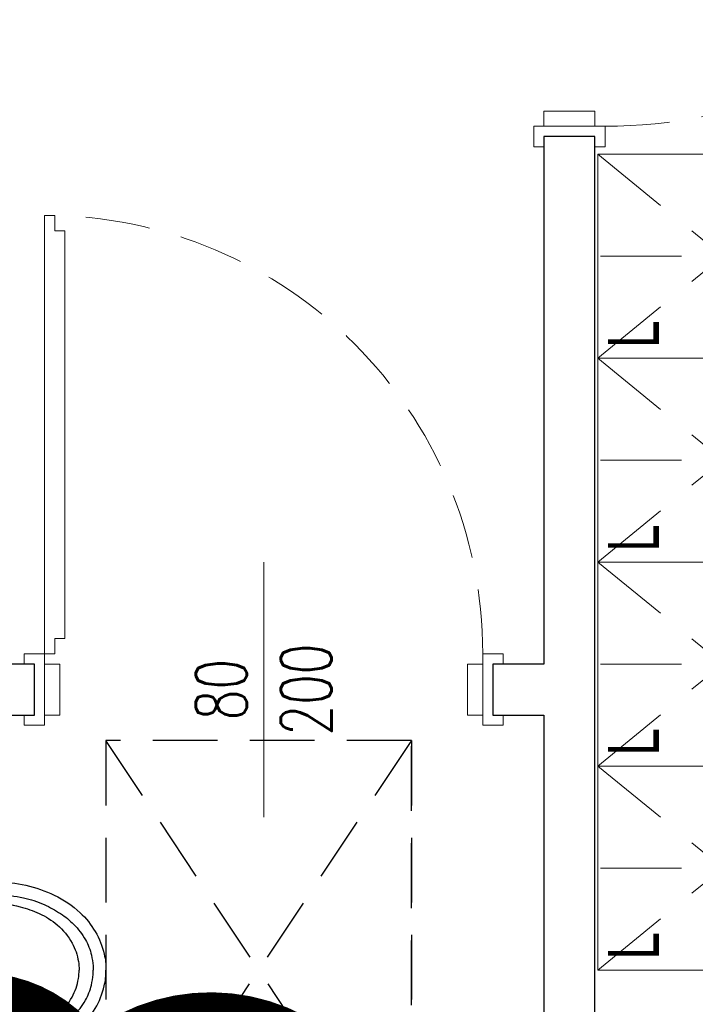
# Model space of a CAD drawing. Header units: millimetres. Extents: x 6161 to 8965, y -9035 to -5431.
# Tile 94 of 256: x 7411 to 7544, y -6965 to -6772. Entities that reach past the tile are written whole.
import ezdxf

# ---------------------------------------------------------------- set-up
doc = ezdxf.new("R2010")
doc.units = ezdxf.units.MM
doc.linetypes.add('DASHED', pattern=[19.05, 12.7, -6.35])
doc.linetypes.add('HIDDEN2', pattern=[4.7625, 3.175, -1.5875])
doc.layers.add('drzwi', color=30, linetype='Continuous', lineweight=20)
doc.layers.add('MEBLE PKN', color=150, linetype='Continuous', lineweight=20)
doc.layers.add('Wyposazenie Wew - Urzadzenia Sanitarne', color=6, linetype='Continuous')
doc.layers.add('Ściany', color=7, linetype='Continuous')
doc.styles.add('JACEK_07', font='SIMPLEX.SHX', dxfattribs={"width": 0.7})

# ---------------------------------------------------------------- blocks, each defined once
blk = doc.blocks.new('*U578')
blk.add_lwpolyline([(4, 7), (4, 10), (6, 10), (6, 90), (4, 90), (4, 93), (2, 93), (2, 7)], close=True)
at = {"color": 7}
blk.add_lwpolyline([(45, 25), (45, -25)], dxfattribs=at)
for points in [[(-2, -5), (0, -5), (0, 5), (-2, 5), (-2, 7), (2, 7), (2, 5), (2, -7), (-2, -7), (-2, -5)], [(92, -5), (90, -5), (90, 5), (92, 5), (92, 7), (88, 7), (88, 5), (88, -7), (92, -7), (92, -5)], [(2, 5), (5, 5), (5, -5), (2, -5)], [(88, 5), (85, 5), (85, -5), (88, -5)]]:
    blk.add_lwpolyline(points)
at = {"linetype": 'DASHED'}
blk.add_arc((2, 7), 86, 0, 90, dxfattribs=at)
at = {"color": 7, "insert": (45, 0), "char_height": 10, "width": 10, "attachment_point": 5, "rotation": 90, "style": 'JACEK_07'}
blk.add_mtext('80\\P200', dxfattribs=at)
blk = doc.blocks.new('*U577')
blk.add_lwpolyline([(4, 7), (4, 10), (6, 10), (6, 100), (4, 100), (4, 103), (2, 103), (2, 7)], close=True)
at = {"color": 7}
blk.add_lwpolyline([(50, 25), (50, -25)], dxfattribs=at)
for points in [[(-2, -5), (0, -5), (0, 5), (-2, 5), (-2, 7), (2, 7), (2, 5), (2, -7), (-2, -7), (-2, -5)], [(102, -5), (100, -5), (100, 5), (102, 5), (102, 7), (98, 7), (98, 5), (98, -7), (102, -7), (102, -5)], [(2, 5), (5, 5), (5, -5), (2, -5)], [(98, 5), (95, 5), (95, -5), (98, -5)]]:
    blk.add_lwpolyline(points)
at = {"linetype": 'DASHED'}
blk.add_arc((2, 7), 96, 360, 90, dxfattribs=at)
at = {"color": 7, "insert": (50, 0), "char_height": 10, "width": 10, "attachment_point": 5, "rotation": 90, "style": 'JACEK_07'}
blk.add_mtext('90\\P200', dxfattribs=at)
blk = doc.blocks.new('ROCA Victoria Rimless_Miska ustępowa')
for points in [[(-17.46, 0), (-17.54, -1.22), (-17.3, -32.5, 0.109256), (-14.68, -43.91, 0.076962), (-11.25, -48.97, 0.147238), (-3.13, -53.7, 0.064046), (0, -54.04)], [(17.46, 0), (17.54, -1.22), (17.3, -32.5, -0.109256), (14.68, -43.91, -0.076962), (11.25, -48.97, -0.147238), (3.13, -53.7, -0.064046), (0, -54.04)], [(0, -15.94, 0.030522), (-5.66, -16.58, 0.15195), (-10.79, -19.22, 0.08363), (-13.12, -22.43, 0.085767), (-14.52, -27.12, 0.036904), (-14.78, -32.84, 0.046025), (-14.17, -37.85, 0.053006), (-12.83, -41.91, 0.038568), (-11.06, -45.14, 0.052035), (-8.96, -47.72, 0.066441), (-5.93, -50.02, 0.072877), (-2.94, -51.19, 0.039475), (-0.85, -51.51, 0.022218), (0, -51.53)], [(0, -15.94, -0.030522), (5.66, -16.58, -0.15195), (10.79, -19.22, -0.08363), (13.12, -22.43, -0.085767), (14.52, -27.12, -0.036904), (14.78, -32.84, -0.046025), (14.17, -37.85, -0.053006), (12.83, -41.91, -0.038568), (11.06, -45.14, -0.052035), (8.96, -47.72, -0.066441), (5.93, -50.02, -0.072877), (2.94, -51.19, -0.039475), (0.85, -51.51, -0.022218), (0, -51.53)], [(0, -19.53, -0.087522), (-1.7, -19.38, -0.025593), (-4.2, -18.93, 0.120211), (-7.14, -18.7, 0.186717), (-9.29, -19.69, 0.086058), (-11.87, -23.11, 0.079429), (-13.2, -27.43, 0.051898), (-13.38, -31.53, 0.04875), (-12.4, -37.2, 0.043554), (-11.07, -40.96, 0.06811), (-8.86, -44.48, 0.092463), (-5.29, -47.4, 0.088025), (-1.68, -48.63, 0.041186), (0, -48.76)], [(0, -19.53, 0.087522), (1.7, -19.38, 0.025593), (4.2, -18.93, -0.120211), (7.14, -18.7, -0.186717), (9.29, -19.69, -0.086058), (11.87, -23.11, -0.079429), (13.2, -27.43, -0.051898), (13.38, -31.53, -0.04875), (12.4, -37.2, -0.043554), (11.07, -40.96, -0.06811), (8.86, -44.48, -0.092463), (5.29, -47.4, -0.088025), (1.68, -48.63, -0.041186), (0, -48.76)], [(0, -20.92, -0.000374), (-1.89, -20.96, 0.009276), (-2.37, -21.01, 0.404896), (-3.96, -22.46, 0.053728), (-3.9, -25.59, 0.350861), (-0.91, -28.86, 0.024147), (0, -28.92)], [(0, -20.92, 0.000374), (1.89, -20.96, -0.009276), (2.37, -21.01, -0.404896), (3.96, -22.46, -0.053728), (3.9, -25.59, -0.350861), (0.91, -28.86, -0.024147), (0, -28.92)]]:
    blk.add_lwpolyline(points, format="xyb")
for points in [[(-17.46, 0), (0, 0)], [(17.46, 0), (0, 0)]]:
    blk.add_lwpolyline(points)
at = {"color": 9, "linetype": 'DASHED', "true_color": 0xb8b8b8}
blk.add_lwpolyline([(-45, -54.04), (-45, -114.04), (45, -114.04), (45, -54.04), (-45, -54.04), (45, -114.04), (-45, -114.04), (45, -54.04)], dxfattribs=at)
blk = doc.blocks.new('*U598')
at = {"color": 252, "linetype": 'HIDDEN2', "lineweight": 0, "ltscale": 5, "true_color": 0x969696}
for p, q in [((40, 0), (0, -49)), ((0, 0), (40, -49)), ((40, 0), (80, -49)), ((80, 0), (40, -49)), ((80, 0), (120, -49)), ((120, 0), (80, -49)), ((120, 0), (160, -49)), ((160, 0), (120, -49)), ((20, -0.5), (20, -48.5)), ((60, -0.5), (60, -48.5)), ((100, -0.5), (100, -48.5)), ((140, -0.5), (140, -48.5)), ((0, -24), (40, -24)), ((0, -25), (40, -25)), ((40, -24), (80, -24)), ((40, -25), (80, -25)), ((80, -24), (120, -24)), ((80, -25), (120, -25)), ((120, -24), (160, -24)), ((120, -25), (160, -25))]:
    blk.add_line(p, q, dxfattribs=at)
at = {"linetype": 'Continuous', "lineweight": 0, "flags": 128}
for points in [[(40, -49), (40, 0), (0, 0), (0, -49)], [(80, -49), (80, 0), (40, 0), (40, -49)], [(120, -49), (120, 0), (80, 0), (80, -49)], [(160, -49), (160, 0), (120, 0), (120, -49)]]:
    blk.add_lwpolyline(points, close=True, dxfattribs=at)
at = {"width": 40, "attachment_point": 1, "style": 'JACEK_07'}
for s, insert, char_height in [('{\\fArial|b0|i0|c238|p34;L}', (2, -2), 10), ('{\\fArial|b0|i0|c238|p34;L}', (42, -2), 10), ('{\\fArial|b0|i0|c238|p34;L}', (82, -2), 10), ('{\\fArial|b0|i0|c238|p34;L}', (122, -2), 10), ('\\pi5.58333;{\\W0.5;MZ-SU-04}', (0, -50), 7), ('\\pi5.58333;{\\W0.5;MZ-SU-04}', (40, -50), 7), ('\\pi5.58333;{\\W0.5;MZ-SU-04}', (80, -50), 7), ('\\pi5.58333;{\\W0.5;MZ-SU-04}', (120, -50), 7)]:
    blk.add_mtext(s, dxfattribs=dict(at, insert=insert, char_height=char_height))

msp = doc.modelspace()

# ---------------------------------------------------------------- linework, layer by layer
at = {"color": 1, "const_width": 10}
for points in [[(7424.9, -6977.12, 0.520567), (7385.43, -6971.68, 0.520567)], [(7480.25, -6988.46, 0.520567), (7424.9, -6977.12, 0.520567)]]:
    msp.add_lwpolyline(points, format="xyb", dxfattribs=at)
at = {"layer": 'Ściany'}
msp.add_lwpolyline([(7799.67, -7008.32), (7524.03, -7008.32), (7524.03, -6794.85), (7514.03, -6794.85), (7514.03, -6898.32), (7504.03, -6898.32), (7504.03, -6908.32), (7514.03, -6908.32), (7514.03, -7008.32), (7374.03, -7008.32), (7374.03, -6908.32), (7414.03, -6908.32), (7414.03, -6898.32), (7364.03, -6898.32), (7364.03, -6639.85)], dxfattribs=at)

# ---------------------------------------------------------------- block references
at = {"layer": 'drzwi', "rotation": 270}
msp.add_blockref('*U577', (7519.03, -6694.85), dxfattribs=at)
at = {"layer": 'drzwi'}
msp.add_blockref('*U578', (7414.03, -6903.32), dxfattribs=at)
at = {"layer": 'MEBLE PKN', "rotation": 89.99999999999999}
msp.add_blockref('*U598', (7524.64, -6958.32), dxfattribs=at)
at = {"layer": 'Wyposazenie Wew - Urzadzenia Sanitarne', "rotation": 89.99999999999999}
msp.add_blockref('ROCA Victoria Rimless_Miska ustępowa', (7374.03, -6958.32), dxfattribs=at)

doc.saveas('drawing.dxf')
